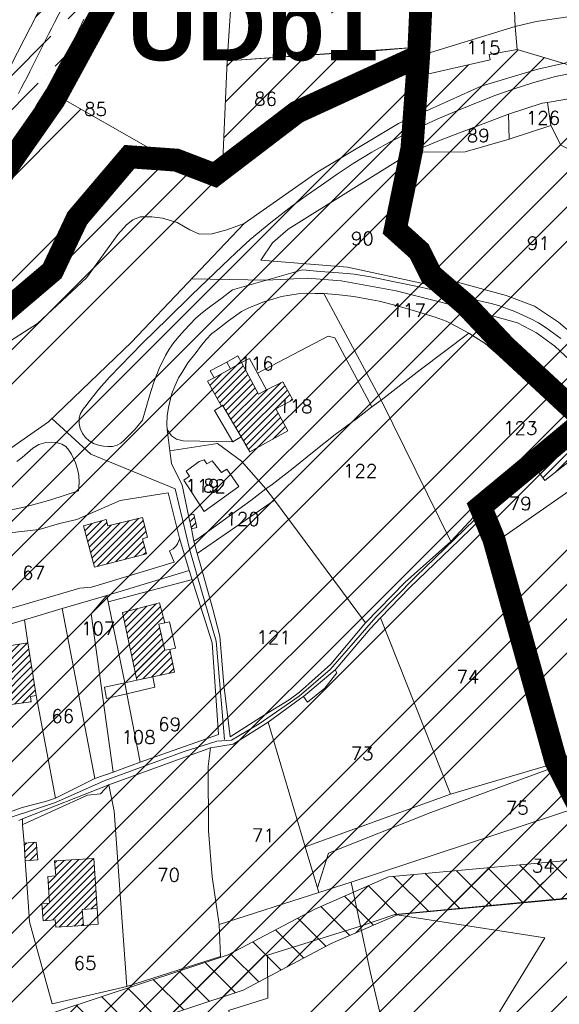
# Model space of a CAD drawing. Header units: metres. Extents: x 578835 to 593571, y 248557 to 255108.
# Tile 112 of 251: x 582943 to 583084, y 252566 to 252823. Entities that reach past the tile are written whole.
import ezdxf

# ---------------------------------------------------------------- set-up
doc = ezdxf.new("R2010")
doc.units = ezdxf.units.M
doc.linetypes.add('CACHEX2', pattern=[0.75, 0.5, -0.25])
doc.linetypes.add('SOLID_LINE', pattern=[0])
for name, color, linetype, lineweight in [('Cad-BATIMENT_BATI_LEGER13', 7, 'SOLID_LINE', 0), ('Cad-BATIMENT_BATI_PRIVE12', 7, 'SOLID_LINE', 0), ('Cad-BATIMENT_BATI_PRIVE12_HACH', 7, 'SOLID_LINE', 0), ('Cad-HYDROGRAPHI_COURS_D_EAU28', 5, 'SOLID_LINE', 0), ('Cad-PARCELLAIRE_PARCELLE1', 250, 'SOLID_LINE', 0), ('Cad-PARCELLAIRE_PARCELLE1_', 250, 'SOLID_LINE', 0), ('Cad-RESEAU_ROUT_AXE_DE_VOIE26', 255, 'SOLID_LINE', 0), ('Cad-RESEAU_ROUT_LIMITE_DE_VOIE_P23', 8, 'SOLID_LINE', 0), ('Cad-TOPONYMIE_NUMERO_DE_PARCELL182', 250, 'SOLID_LINE', 0), ('ER', 192, 'Continuous', 18), ('PLU', 7, 'CACHEX2', 5), ('PPRI global - contour', 152, 'Continuous', 5), ('PPRI global - hachures', 152, 'Continuous', 5), ('PPRIF - contour', 10, 'Continuous', 9)]:
    doc.layers.add(name, color=color, linetype=linetype, lineweight=lineweight)
doc.layers.add('PLU nom', color=7, linetype='Continuous')
doc.styles.get("Standard").update_dxf_attribs({"font": 'arialbd_0.ttf', "height": 50})
doc.styles.add('TEXTSTYLE_45_11', font='txt.shx', dxfattribs={"oblique": 50})

msp = doc.modelspace()

# ---------------------------------------------------------------- hatches: boundary and pattern name
at = {"layer": 'Cad-BATIMENT_BATI_PRIVE12_HACH', "ltscale": 0.4}
h = msp.add_hatch(dxfattribs=at)
h.set_pattern_fill('ANSI31', color=256, scale=0.4, style=0)
h.paths.add_polyline_path([(582998.09, 252731.91), (582993.75, 252729.55), (582992.02, 252728.63), (582995.69, 252722.13), (582996, 252722.38), (583000.81, 252714.09), (583003.12, 252710.15), (583013.04, 252715.67), (583009.93, 252721.42), (583014.35, 252723.8), (583011.73, 252728.48), (583007.45, 252726.34), (583005.4, 252725.28), (583000.92, 252733.49)])
h = msp.add_hatch(dxfattribs=at)
h.set_pattern_fill('ANSI31', color=256, scale=0.4, style=0)
h.paths.add_polyline_path([(583089.51, 252709.89), (583086.37, 252714.98), (583084.98, 252713.97), (583085.02, 252713.41), (583076.87, 252707.39), (583080.23, 252702.65)])
h = msp.add_hatch(dxfattribs=at)
h.set_pattern_fill('ANSI31', color=256, scale=0.4, style=0)
h.paths.add_polyline_path([(582975.05, 252692.99), (582965.99, 252690.78), (582965.54, 252692.42), (582959.57, 252690.81), (582962.44, 252680.01), (582976.08, 252683.49), (582975.02, 252687.41), (582976.38, 252687.86)])
h = msp.add_hatch(dxfattribs=at)
h.set_pattern_fill('ANSI31', color=256, scale=0.4, style=0)
h.paths.add_polyline_path([(582988.49, 252693.89), (582987.03, 252693.54), (582987.82, 252690.03), (582989.27, 252690.38)])
h = msp.add_hatch(dxfattribs=at)
h.set_pattern_fill('ANSI31', color=256, scale=0.4, style=0)
h.paths.add_polyline_path([(582977.7, 252651.3), (582983.44, 252652.55), (582982.21, 252658.48), (582980.91, 252658.25), (582979.35, 252665.03), (582980.89, 252665.39), (582979.46, 252670.61), (582969.78, 252668.14), (582973.57, 252650.4)])
h = msp.add_hatch(dxfattribs=at)
h.set_pattern_fill('ANSI31', color=256, scale=0.4, style=0)
h.paths.add_polyline_path([(582945.06, 252660.17), (582932.85, 252658.26), (582934.91, 252644.49), (582936.38, 252644.73), (582936.56, 252643.52), (582945.93, 252644.75), (582945.73, 252646.18), (582947.19, 252646.41)])
h = msp.add_hatch(dxfattribs=at)
h.set_pattern_fill('ANSI31', color=256, scale=0.4, style=0)
h.paths.add_polyline_path([(582947.27, 252608.08), (582944.07, 252607.81), (582944.38, 252603.15), (582947.65, 252603.42)])
h = msp.add_hatch(dxfattribs=at)
h.set_pattern_fill('ANSI31', color=256, scale=0.4, style=0)
h.paths.add_polyline_path([(582963.14, 252590.67), (582962.3, 252603.75), (582952.04, 252603.12), (582952.37, 252599.25), (582950.32, 252599.08), (582950.73, 252592.09), (582948.68, 252592.03), (582949.06, 252587.49), (582952.17, 252587.75), (582952.33, 252585.76), (582959.63, 252586.25), (582959.28, 252590.46)])
at = {"layer": 'ER', "ltscale": 0.4}
h = msp.add_hatch(dxfattribs=at)
h.set_pattern_fill('ANSI37', color=256, scale=2, style=0)
h.paths.add_polyline_path([(583120.38, 252605.1), (583096.66, 252604.2), (583039.38, 252598.94), (583020.07, 252590.5), (582997.43, 252578.52), (582952.4, 252563.61), (582923.18, 252549.73), (582905.3, 252542.07), (582891.25, 252537.01), (582847.02, 252524.95), (582804.45, 252512.58), (582796.37, 252509.55), (582796.73, 252492.88), (582796.94, 252473.67), (582807.01, 252474.67), (582806.73, 252493.04), (582806.52, 252502.68), (582807.6, 252503.09), (582849.73, 252515.32), (582894.26, 252527.47), (582908.96, 252532.76), (582927.3, 252540.61), (582956.13, 252554.31), (583001.36, 252569.29), (583024.42, 252581.49), (583041.91, 252589.13), (583097.3, 252594.22), (583119, 252595.04), (583166.45, 252579.8), (583170.27, 252578.57), (583168.82, 252589.54)])
at = {"layer": 'PPRI global - hachures', "ltscale": 0.4}
h = msp.add_hatch(dxfattribs=at)
h.set_pattern_fill('ANSI36', color=256, scale=2, style=0)
h.paths.add_polyline_path([(583105.19, 252924.83), (583093.12, 252910.44), (583073.42, 252900.42), (583053.22, 252889.69), (583028.95, 252885.65), (583010.42, 252876.32), (582989.36, 252860.7), (582970.85, 252838.29), (582949.67, 252799.93), (582927.83, 252768.4), (582916.5, 252752.22), (582901.94, 252726.35), (582878.48, 252716.64), (582828.32, 252702.09), (582776.55, 252691.58), (582755.08, 252697.1), (582724.34, 252715.7), (582694.41, 252733.49), (582657.2, 252735.91), (582587.62, 252737.53), (582535.85, 252736.72), (582501.87, 252736.72), (582481.65, 252724.59), (582445.24, 252709.23), (582411.27, 252695.48), (582367.58, 252682.54), (582331.18, 252688.2), (582316.62, 252692.25), (582315.81, 252696.29), (582359.49, 252692.25), (582391.85, 252697.91), (582474.37, 252731.87), (582496.21, 252744), (582528.57, 252747.23), (582649.92, 252748.04), (582696.03, 252745.62), (582730.81, 252726.21), (582768.03, 252706.8), (582791.49, 252705.18), (582850.54, 252720.55), (582889.37, 252731.87), (582907.98, 252753.7), (582920.11, 252777.96), (582935.49, 252801.41), (582950.86, 252831.33), (582963.8, 252864.49), (582980.62, 252882.59), (583002.28, 252893.15), (583026.09, 252898.45), (583048.59, 252913.73), (583078.92, 252922.39), (583094.63, 252927.53), (583101.94, 252929.43)])
at = {"layer": 'PPRIF - contour', "lineweight": 15}
h = msp.add_hatch(dxfattribs=at)
h.set_pattern_fill('ANSI34', color=30, scale=2, style=0)
h.paths.add_polyline_path([(583168.56, 249236.59), (583178.02, 249273.37), (583184.15, 249314.36), (583186.86, 249348.54), (583183.82, 249412.65), (583188.31, 249497.75), (583209.56, 249638.59), (583209.57, 249654.16), (583202.87, 249764.69), (583181.22, 249772.54), (583212.18, 249841.81), (583235.33, 249974.64), (583193.51, 249985.09), (583186.04, 250045.54), (583188.28, 250067.18), (583195.8, 250078.07), (583245.78, 250078.37), (583251.01, 250132.85), (583194.25, 250138.82), (583209.94, 250168.32), (583209.19, 250188.47), (583208.21, 250203.8), (583217.43, 250267.61), (583213.64, 250277.41), (583256.98, 250284.74), (583262.34, 250350.34), (583266.18, 250436.39), (583274.5, 250436.7), (583214.43, 250499.33), (583184.56, 250537.39), (583218.91, 250547.09), (583241.07, 250552.07), (583269.68, 250547.09), (583271.18, 250569.48), (583274.91, 250580.67), (583286.48, 250597.77), (583293.66, 250716.62), (583278.73, 250731.44), (583193.67, 250750.25), (583156.78, 250759.28), (583135.71, 250831.5), (583141.39, 250856.49), (583145.69, 250864.01), (583161.1, 250891.6), (583169.34, 250905.21), (583172.57, 250920.26), (583171.49, 250936.38), (583169.31, 250950.6), (583181.85, 251003.26), (583206.95, 251084.03), (583216.62, 251114.12), (583232.39, 251161.77), (583245.29, 251209.41), (583234.54, 251210.94), (583234.1, 251288.09), (583244.66, 251288.39), (583237.9, 251328.73), (583229.54, 251356.01), (583200.13, 251357.42), (583190.46, 251371.39), (583189.74, 251379.63), (583190.1, 251406.14), (583244.22, 251415.82), (583256.04, 251419.04), (583270.74, 251430.86), (583295.47, 251440.89), (583325.21, 251451.64), (583340.94, 251464.43), (583366, 251457.91), (583398.59, 251444.88), (583422.15, 251436.37), (583417.63, 251462.92), (583418.14, 251495.99), (583409.11, 251546.1), (583400.09, 251585.18), (583359.99, 251579.17), (583344.95, 251609.23), (583333.92, 251624.76), (583325.9, 251633.28), (583319.39, 251648.31), (583296.33, 251649.31), (583292.32, 251666.85), (583282.01, 251764.42), (583240.65, 251790.03), (583212.78, 251805.76), (583221.32, 251831.82), (583251.44, 251830.48), (583273.02, 251828.23), (583262.67, 251903.93), (583199.69, 251895.44), (583192.95, 251945.32), (583256.33, 251954.31), (583243.74, 252050.47), (583214.52, 252068.27), (583208.68, 252073.66), (583201.93, 252137.92), (583178.11, 252135.22), (583183.95, 252176.12), (583226.69, 252181.65), (583216.8, 252253.1), (583210.96, 252307.92), (583193.36, 252422.33), (583178.97, 252519.84), (583167.73, 252607.66), (583178.52, 252614.4), (583188.29, 252625.39), (583184.93, 252642.05), (583192.13, 252639.75), (583210.89, 252641.9), (583205.05, 252676.95), (583200.1, 252708.47), (583205.05, 252708.02), (583194.96, 252797.38), (583191.02, 252799.28), (583173.51, 252800.6), (583168.08, 252797.59), (583165.67, 252793.82), (583165.69, 252787.69), (583073.05, 252815.41), (583065.66, 252814.13), (583065.94, 252812.7), (583046.85, 252808.33), (583047.04, 252816.04), (582997.15, 252812.42), (582995.86, 252782.45), (582980.16, 252787.72), (582949.89, 252804.92), (582947.27, 252800.69), (582935.19, 252777.61), (582924.38, 252768.8), (582917.32, 252760.63), (582910.91, 252748.5), (582903.76, 252736.42), (582880, 252724.86), (582817.58, 252706.15), (582782.59, 252696.37), (582747.69, 252696.56), (582653.19, 252726.32), (582583.51, 252736.7), (582547.53, 252745.89), (582391.95, 252693.83), (582342.71, 252696.56), (582258, 252701.11), (582228.89, 252730.03), (582194.3, 252754.65), (582137.15, 252749.12), (582028.37, 252701.22), (581997.03, 252701.83), (581923.09, 252643.99), (581895.44, 252653.82), (581782.97, 252699.88), (581749.17, 252724.45), (581694.48, 252730.59), (581626.87, 252779.73), (581623.69, 252832.13), (581568.99, 252867.14), (581549.94, 252902.76), (581520.9, 252875.84), (581488.95, 252861.1), (581415.1, 252871.66), (581333.97, 252861.22), (581285.87, 252845.9), (581226.26, 252859.41), (581213.27, 252848.96), (581176.79, 252829.19), (581135.62, 252832.26), (581093.83, 252851.3), (581026.18, 252865.71), (580894.22, 252859.98), (580764.18, 252821.75), (580666.25, 252837.89), (580606.97, 252807.31), (580553.37, 252825.96), (580518.38, 252831.19), (580426.24, 252844.58), (580314.78, 252864.48), (580232.54, 252861.61), (580193.34, 252877.86), (579737.68, 252731.06), (579339.29, 252594.91), (579467.34, 252529.95), (579492.26, 252526.53), (579537.88, 252506.87), (579628.29, 252501.98), (579673.34, 252488.27), (579756.55, 252421.24), (579801.62, 252412.32), (579849.52, 252376.66), (579890.09, 252373.24), (579954.11, 252362.98), (580003.08, 252331.22), (580020.69, 252319.86), (580037.79, 252307.65), (580048.55, 252295.44), (580067.12, 252269.55), (580095.49, 252178.46), (580127.66, 252086.63), (580157.22, 252011.67), (580209.32, 251928.46), (580208.41, 251858.24), (580196.24, 251818.11), (580206.29, 251790.3), (580227.07, 251716.54), (580274.53, 251673.98), (580324.82, 251599.61), (580345.2, 251567.99), (580352.27, 251548.44), (580380.56, 251474.57), (580498.13, 251465.11), (580632.34, 251425.65), (580688.87, 251403.81), (580903, 251328.66), (581057.22, 251304.45), (581128.89, 251277.45), (581306.24, 251176.53), (581363.6, 251156.15), (581418.4, 251079.72), (581465.72, 250967.17), (581546.02, 250830.88), (581604.72, 250760.44), (581621.29, 250710.76), (581635.31, 250677.64), (581677.37, 250643.25), (581761.5, 250538.8), (581878.03, 250481.58), (581978.36, 250416.05), (582083.64, 250336.15), (582132.06, 250252.96), (582193.12, 250147.32), (582211.34, 250118.18), (582217.79, 250080.35), (582244.22, 249930.09), (582252.92, 249788.8), (582279.87, 249720.73), (582264.14, 249693.23), (582229.1, 249576.98), (582243.69, 249504.21), (582236.53, 249458.37), (582233.12, 249417.21), (582207.89, 249404.14), (582210.7, 249314.66), (582282.52, 249136.36), (582365.79, 249069.63), (582329.51, 248868.66), (582370.33, 248802.93), (582389.99, 248830.88), (582435.35, 248829.37), (582475.81, 248930.64), (582488.18, 248933.83), (582505.04, 248934.94), (582536.56, 248931.03), (582545.58, 248873.46), (582547.73, 248837.81), (582559.27, 248733.3), (582660.26, 248731.96), (582707.75, 248722.61), (582711.09, 248844.25), (582713.77, 248853.61), (582730.11, 248933.31), (582770.57, 249048.63), (582781.22, 249070.77), (582782.86, 249074.05), (582786.69, 249073.51), (582794.34, 249066.4), (582795.98, 249060.39), (582802, 249037.44), (582837.54, 249029.24), (582847.92, 249019.4), (582859.41, 249022.68), (582870.89, 249021.59), (582882.91, 249029.79), (582897.68, 249024.87), (582894.41, 249004.61), (582898.78, 248991.5), (582903.16, 248984.94), (582914.71, 248986.01), (582980.86, 249040.12), (583036.72, 249107.47), (583089.79, 249152.85), (583096.96, 249144.66), (583169.29, 249123.72), (583150.9, 249178.85), (583158.77, 249200.15)])

# ---------------------------------------------------------------- linework, layer by layer
at = {"layer": 'Cad-BATIMENT_BATI_LEGER13'}
for points in [[(582998.09, 252731.91), (583000.92, 252733.49), (582999.95, 252735.3), (582997.12, 252733.62), (582998.09, 252731.91), (582998.09, 252731.91)], [(582998.09, 252731.91), (583000.92, 252733.49), (582999.95, 252735.3), (582997.12, 252733.62), (582998.09, 252731.91), (582998.09, 252731.91)], [(582998.09, 252731.91), (582997.12, 252733.62), (582992.7, 252731.35), (582993.75, 252729.55), (582998.09, 252731.91), (582998.09, 252731.91)], [(582998.09, 252731.91), (582997.12, 252733.62), (582992.7, 252731.35), (582993.75, 252729.55), (582998.09, 252731.91), (582998.09, 252731.91)], [(583007.45, 252726.34), (583002.98, 252734.55), (583000.92, 252733.49), (583005.4, 252725.28), (583007.45, 252726.34), (583007.45, 252726.34)], [(583007.45, 252726.34), (583002.98, 252734.55), (583000.92, 252733.49), (583005.4, 252725.28), (583007.45, 252726.34), (583007.45, 252726.34)], [(582999.8, 252713.44), (583000.81, 252714.09), (582996, 252722.38), (582995.69, 252722.13), (582993.89, 252720.97), (582998.62, 252712.79), (582999.8, 252713.44), (582999.8, 252713.44)], [(582999.8, 252713.44), (583000.81, 252714.09), (582996, 252722.38), (582995.69, 252722.13), (582993.89, 252720.97), (582998.62, 252712.79), (582999.8, 252713.44), (582999.8, 252713.44)], [(582982.1, 252665.71), (582980.89, 252665.39), (582979.35, 252665.03), (582980.91, 252658.25), (582982.21, 252658.48), (582983.67, 252658.81), (582982.1, 252665.71), (582982.1, 252665.71)], [(582982.1, 252665.71), (582980.89, 252665.39), (582979.35, 252665.03), (582980.91, 252658.25), (582982.21, 252658.48), (582983.67, 252658.81), (582982.1, 252665.71), (582982.1, 252665.71)], [(583025.43, 252653.16), (583017.11, 252646.12), (583018.23, 252644.64), (583022.69, 252648.36), (583025.83, 252652.3), (583025.43, 252653.16), (583025.43, 252653.16)], [(583025.43, 252653.16), (583017.11, 252646.12), (583018.23, 252644.64), (583022.69, 252648.36), (583025.83, 252652.3), (583025.43, 252653.16), (583025.43, 252653.16)], [(582970.98, 252646.84), (582978.26, 252648.56), (582977.7, 252651.3), (582973.57, 252650.4), (582970.42, 252649.68), (582970.98, 252646.84), (582970.98, 252646.84)], [(582970.98, 252646.84), (582978.26, 252648.56), (582977.7, 252651.3), (582973.57, 252650.4), (582970.42, 252649.68), (582970.98, 252646.84), (582970.98, 252646.84)], [(582970.98, 252646.84), (582970.42, 252649.68), (582965.06, 252648.57), (582965.64, 252645.61), (582970.98, 252646.84), (582970.98, 252646.84)], [(582970.98, 252646.84), (582970.42, 252649.68), (582965.06, 252648.57), (582965.64, 252645.61), (582970.98, 252646.84), (582970.98, 252646.84)], [(582963.4, 252586.56), (582963.14, 252590.67), (582959.28, 252590.46), (582959.63, 252586.25), (582963.4, 252586.56), (582963.4, 252586.56)], [(582963.4, 252586.56), (582963.14, 252590.67), (582959.28, 252590.46), (582959.63, 252586.25), (582963.4, 252586.56), (582963.4, 252586.56)]]:
    msp.add_lwpolyline(points, close=True, dxfattribs=at)
at = {"layer": 'Cad-BATIMENT_BATI_PRIVE12'}
for points in [[(582998.09, 252731.91), (582993.75, 252729.55), (582992.02, 252728.63), (582995.69, 252722.13), (582996, 252722.38), (583000.81, 252714.09), (583003.12, 252710.15), (583013.04, 252715.67), (583009.93, 252721.42), (583014.35, 252723.8), (583011.73, 252728.48), (583007.45, 252726.34), (583005.4, 252725.28), (583000.92, 252733.49), (582998.09, 252731.91), (582998.09, 252731.91)], [(583089.51, 252709.89), (583086.37, 252714.98), (583084.98, 252713.97), (583085.02, 252713.41), (583076.87, 252707.39), (583080.23, 252702.65), (583089.51, 252709.89), (583089.51, 252709.89)], [(582975.05, 252692.99), (582965.99, 252690.78), (582965.54, 252692.42), (582959.57, 252690.81), (582962.44, 252680.01), (582976.08, 252683.49), (582975.02, 252687.41), (582976.38, 252687.86), (582975.05, 252692.99), (582975.05, 252692.99)], [(582988.49, 252693.89), (582987.03, 252693.54), (582987.82, 252690.03), (582989.27, 252690.38), (582988.49, 252693.89), (582988.49, 252693.89)], [(582977.7, 252651.3), (582983.44, 252652.55), (582982.21, 252658.48), (582980.91, 252658.25), (582979.35, 252665.03), (582980.89, 252665.39), (582979.46, 252670.61), (582969.78, 252668.14), (582973.57, 252650.4), (582977.7, 252651.3), (582977.7, 252651.3)], [(582945.06, 252660.17), (582932.85, 252658.26), (582934.91, 252644.49), (582936.38, 252644.73), (582936.56, 252643.52), (582945.93, 252644.75), (582945.73, 252646.18), (582947.19, 252646.41), (582945.06, 252660.17), (582945.06, 252660.17)], [(582947.27, 252608.08), (582944.07, 252607.81), (582944.38, 252603.15), (582947.65, 252603.42), (582947.27, 252608.08), (582947.27, 252608.08)], [(582963.14, 252590.67), (582962.3, 252603.75), (582952.04, 252603.12), (582952.37, 252599.25), (582950.32, 252599.08), (582950.73, 252592.09), (582948.68, 252592.03), (582949.06, 252587.49), (582952.17, 252587.75), (582952.33, 252585.76), (582959.63, 252586.25), (582959.28, 252590.46), (582963.14, 252590.67), (582963.14, 252590.67)]]:
    msp.add_lwpolyline(points, close=True, dxfattribs=at)
at = {"layer": 'Cad-HYDROGRAPHI_COURS_D_EAU28'}
for points in [[(582954.32, 252826.81), (582952.05, 252822.49), (582951.34, 252821.09), (582950.56, 252819.58), (582949.85, 252818.18), (582948.66, 252815.74), (582947.37, 252813.29), (582946.46, 252811.43), (582945.61, 252809.69), (582944.83, 252808.18), (582944.12, 252806.78), (582943.34, 252805.27), (582942.64, 252803.87)], [(582935.19, 252777.61), (582947.27, 252800.69), (582949.89, 252804.92), (582953.52, 252811.69), (582955.68, 252815.54), (582957.76, 252819.29), (582959.72, 252823.36)]]:
    msp.add_lwpolyline(points, dxfattribs=at)
at = {"layer": 'Cad-PARCELLAIRE_PARCELLE1'}
for points in [[(583047, 252813.57), (583072.47, 252821.39), (583069.89, 252881.92), (583061.25, 252891.79), (583034.63, 252889.68), (583033.7, 252888.04), (583034.82, 252881.56), (583049.29, 252841.41), (583047.04, 252816.04), (583047, 252813.57), (583047, 252813.57)], [(583009.04, 252875.4), (583012.51, 252876.24), (583015.89, 252877.3), (583019.25, 252878.48), (583021.89, 252879.47), (583024.42, 252880.69), (583026.86, 252882.01), (583028.51, 252883.04), (583030.06, 252884.17), (583031.53, 252885.41), (583032.73, 252886.74), (583033.7, 252888.04), (583034.82, 252881.56), (583049.29, 252841.41), (583047.04, 252816.04), (583036.73, 252815.17), (583016.15, 252813.79), (582997.15, 252812.42), (582998.47, 252832.15), (583010.12, 252864.45), (583002.84, 252867.63), (583005.11, 252873.06), (583009.04, 252875.4), (583009.04, 252875.4)], [(583072.47, 252821.39), (583069.89, 252881.92), (583106.83, 252880.76), (583105.28, 252871.71), (583102.77, 252845.54), (583102.86, 252842.31), (583102.55, 252835.27), (583102.8, 252826.37), (583077.97, 252822.74), (583072.47, 252821.39), (583072.47, 252821.39)], [(583047, 252813.57), (583072.47, 252821.39), (583073.05, 252815.41), (583065.66, 252814.13), (583065.94, 252812.7), (583046.85, 252808.33), (583047, 252813.57), (583047, 252813.57)], [(582995.86, 252782.45), (583003.2, 252789.3), (583015.41, 252799.02), (583028.12, 252806.65), (583033.22, 252808.74), (583047, 252813.57), (583047.04, 252816.04), (583036.73, 252815.17), (583016.15, 252813.79), (582997.15, 252812.42), (582995.86, 252782.45), (582995.86, 252782.45)], [(583080.97, 252801.58), (583087.38, 252802.68), (583089.68, 252802.75), (583090.89, 252802.19), (583092.56, 252800.88), (583094.35, 252799.24), (583100.33, 252800.63), (583109.87, 252799.86), (583121.5, 252797.72), (583128.19, 252795.6), (583107.31, 252790.97), (583090.65, 252787.24), (583084.45, 252790.39), (583081.8, 252795.52), (583081.8, 252795.52), (583080.97, 252801.58), (583080.97, 252801.58)], [(583080.97, 252801.58), (583081.8, 252795.52), (583070.97, 252791.94), (583070.75, 252798.5), (583079.58, 252801.36), (583080.97, 252801.58), (583080.97, 252801.58)], [(583070.75, 252798.5), (583053.18, 252791.79), (583045.37, 252788.58), (583059.46, 252788.65), (583070.97, 252791.94), (583070.75, 252798.5), (583070.75, 252798.5)], [(583045.37, 252788.58), (583041.15, 252768.05), (583047.53, 252761.79), (583050.65, 252755.91), (583048.83, 252754.09), (583028.68, 252758.44), (583006.02, 252760.33), (583009.03, 252764.82), (583013.1, 252768.39), (583045.37, 252788.58), (583045.37, 252788.58)], [(583035.02, 252721.95), (583025.36, 252739.99), (583023.59, 252740.4), (583005.11, 252730.72), (583007.45, 252726.34), (583011.73, 252728.48), (583014.35, 252723.8), (583009.93, 252721.42), (583013.04, 252715.67), (583003.12, 252710.15), (583000.81, 252714.09), (582998.62, 252712.79), (582985.65, 252713.04), (582983.97, 252713.46), (582982.66, 252714.36), (582982.01, 252715.19), (582981.52, 252716.04), (582981.41, 252717.37), (582981.48, 252719.6), (582981.8, 252721.75), (582982.35, 252724.03), (582982.73, 252725.4), (582983.47, 252727.35), (582984.44, 252729.55), (582985.32, 252730.85), (582986.92, 252733.44), (582989.08, 252736.18), (582990.19, 252737.72), (582991.69, 252739.52), (582993.21, 252741.09), (582994.37, 252741.97), (582997.54, 252744.46), (583000.97, 252746.86), (583003.02, 252747.94), (583004.85, 252748.64), (583006.93, 252749.48), (583009.1, 252750.11), (583011.36, 252750.75), (583013.55, 252751.15), (583015.75, 252751.45), (583017.96, 252751.63), (583020.18, 252751.59), (583022.42, 252751.56), (583037.43, 252723.71), (583035.02, 252721.95), (583035.02, 252721.95)], [(583060.36, 252741.23), (583055.87, 252743.65), (583054.5, 252744.32), (583051.61, 252745.4), (583048.99, 252746.19), (583047.04, 252746.81), (583041.05, 252748.54), (583036.92, 252749.53), (583034.08, 252750.08), (583030.31, 252750.76), (583026.48, 252751.23), (583024.57, 252751.4), (583022.42, 252751.56), (583037.43, 252723.71), (583047.65, 252731.59), (583060.36, 252741.23), (583060.36, 252741.23)], [(582982.16, 252710.41), (582981.52, 252716.04), (582982.01, 252715.19), (582982.66, 252714.36), (582983.97, 252713.46), (582985.65, 252713.04), (582998.62, 252712.79), (583000.81, 252714.09), (583003.12, 252710.15), (583013.04, 252715.67), (583009.93, 252721.42), (583014.35, 252723.8), (583011.73, 252728.48), (583007.45, 252726.34), (583005.11, 252730.72), (583023.59, 252740.4), (583025.36, 252739.99), (583035.02, 252721.95), (583035.02, 252721.95), (583031, 252718.83), (583025.4, 252714.69), (583019.92, 252710.33), (583014.44, 252705.86), (583008.94, 252701.61), (583007.31, 252700.47), (583000.93, 252707.74), (582994.69, 252712.35), (582982.16, 252710.41), (582982.16, 252710.41)], [(583055.68, 252686.66), (583064.16, 252695.74), (583072.25, 252703.43), (583076.87, 252707.39), (583085.02, 252713.41), (583084.98, 252713.97), (583086.37, 252714.98), (583086.99, 252715.48), (583088.63, 252716.5), (583073.7, 252730.53), (583064.63, 252738.47), (583060.36, 252741.23), (583047.65, 252731.59), (583037.43, 252723.71), (583055.68, 252686.66), (583055.68, 252686.66)], [(583033.39, 252665.42), (583009.53, 252697.54), (583007.31, 252700.47), (583008.94, 252701.61), (583014.44, 252705.86), (583019.92, 252710.33), (583025.4, 252714.69), (583031, 252718.83), (583035.02, 252721.95), (583035.02, 252721.95), (583037.43, 252723.71), (583055.68, 252686.66), (583043.71, 252676.09), (583033.39, 252665.42), (583033.39, 252665.42)], [(583088.63, 252716.5), (583096.53, 252706.8), (583067, 252686.27), (583064.73, 252693.78), (583064.16, 252695.74), (583072.25, 252703.43), (583076.87, 252707.39), (583085.02, 252713.41), (583084.98, 252713.97), (583086.37, 252714.98), (583086.99, 252715.48), (583088.63, 252716.5), (583088.63, 252716.5)], [(582991.15, 252694.55), (583000.25, 252701.11), (582997.07, 252705.64), (582995.66, 252704.74), (582993.27, 252707.77), (582991.84, 252706.98), (582991.18, 252708.04), (582989.89, 252707.6), (582986.48, 252705.09), (582987.33, 252703.82), (582985.86, 252702.7), (582991.15, 252694.55), (582991.15, 252694.55)], [(582991.15, 252694.55), (583000.25, 252701.11), (582997.07, 252705.64), (582995.66, 252704.74), (582993.27, 252707.77), (582991.84, 252706.98), (582991.18, 252708.04), (582989.89, 252707.6), (582986.48, 252705.09), (582987.33, 252703.82), (582985.86, 252702.7), (582991.15, 252694.55), (582991.15, 252694.55)], [(583119.97, 252684.79), (583103.61, 252657.45), (583103.04, 252656.4), (583101.07, 252646.42), (583098.51, 252633.61), (583083.66, 252628.92), (583067, 252686.27), (583096.53, 252706.8), (583119.97, 252684.79), (583119.97, 252684.79)], [(582936.82, 252664.05), (582931.88, 252687.82), (582936.43, 252688.54), (582948.02, 252689.84), (582953.34, 252691.4), (582957.87, 252692.44), (582969.23, 252697.41), (582981.75, 252699.45), (582984.73, 252687.55), (582987.24, 252679.07), (582965.7, 252672.59), (582954.04, 252669.16), (582944.14, 252666.22), (582936.82, 252664.05), (582936.82, 252664.05)], [(583009.53, 252697.54), (582989.34, 252683.59), (582988.43, 252686.75), (582989.52, 252687.4), (583003.36, 252697.46), (583007.31, 252700.47), (583009.53, 252697.54), (583009.53, 252697.54)], [(583033.39, 252665.42), (583024.31, 252654.62), (583016.11, 252647.25), (583013.39, 252645.24), (583006.88, 252641.24), (582997.96, 252635.6), (582996.34, 252649.17), (582995.27, 252661.9), (582993.45, 252669), (582990.5, 252679.67), (582989.34, 252683.59), (583009.53, 252697.54), (583033.39, 252665.42), (583033.39, 252665.42)], [(583064.73, 252693.78), (583067, 252686.27), (583083.66, 252628.92), (583055.59, 252620.56), (583037.32, 252666.75), (583044.98, 252674.63), (583057.87, 252687.08), (583064.73, 252693.78), (583064.73, 252693.78)], [(582987.24, 252679.07), (582965.7, 252672.59), (582970.42, 252649.68), (582970.98, 252646.84), (582974.45, 252628.96), (582994.95, 252636.24), (582993.27, 252660.17), (582987.24, 252679.07), (582987.24, 252679.07)], [(582954.04, 252669.16), (582965.7, 252672.59), (582961.65, 252667.79), (582967.33, 252626.35), (582962.61, 252624.73), (582954.04, 252669.16), (582954.04, 252669.16)], [(582974.45, 252628.96), (582967.33, 252626.35), (582961.65, 252667.79), (582965.7, 252672.59), (582970.42, 252649.68), (582970.98, 252646.84), (582974.45, 252628.96), (582974.45, 252628.96)], [(582952.32, 252619.53), (582962.61, 252624.73), (582954.04, 252669.16), (582944.14, 252666.22), (582945.06, 252660.17), (582947.19, 252646.41), (582952.32, 252619.53), (582952.32, 252619.53)], [(582952.32, 252619.53), (582949.68, 252618.64), (582943.54, 252617.13), (582934.27, 252613.67), (582931.7, 252612.8), (582928.46, 252661.57), (582936.82, 252664.05), (582944.14, 252666.22), (582945.06, 252660.17), (582947.19, 252646.41), (582952.32, 252619.53), (582952.32, 252619.53)], [(583007.87, 252639.43), (583017.59, 252606.8), (583055.59, 252620.56), (583037.32, 252666.75), (583034.59, 252663.84), (583025.58, 252653.29), (583025.43, 252653.16), (583017.11, 252646.12), (583016.33, 252645.6), (583007.87, 252639.43), (583007.87, 252639.43)], [(582992.85, 252632.71), (582998.78, 252633.66), (583007.87, 252639.43), (583017.59, 252606.8), (583021.14, 252594.84), (582995.13, 252586.54), (582993.27, 252598.98), (582992.26, 252611.04), (582992.17, 252627.87), (582992.85, 252632.71), (582992.85, 252632.71)], [(583089.65, 252617.39), (583029.65, 252597.55), (583021.14, 252594.84), (583017.59, 252606.8), (583055.59, 252620.56), (583083.66, 252628.92), (583098.51, 252633.61), (583099.88, 252634.06), (583106.31, 252636.05), (583107.05, 252633.1), (583107.69, 252630.25), (583113.93, 252631.67), (583120.39, 252633.22), (583120.98, 252631.15), (583121.94, 252627.54), (583089.65, 252617.39), (583089.65, 252617.39)], [(582966.2, 252623.03), (582992.85, 252632.71), (582992.17, 252627.87), (582992.26, 252611.04), (582993.27, 252598.98), (582995.13, 252586.54), (582995.42, 252578.1), (582970.93, 252570.25), (582967.61, 252616.12), (582966.2, 252623.03), (582966.2, 252623.03)], [(582943.63, 252614.13), (582943.67, 252612.57), (582944.07, 252607.81), (582944.38, 252603.15), (582945.11, 252592.4), (582945.46, 252587.19), (582951.37, 252565.72), (582970.93, 252570.25), (582967.61, 252616.12), (582966.2, 252623.03), (582943.63, 252614.13), (582943.63, 252614.13)], [(583137.36, 252576.89), (583117.1, 252590.69), (583117.23, 252593.04), (583113.93, 252596), (583110.96, 252596.09), (583090.02, 252610.95), (583089.65, 252617.39), (583029.65, 252597.55), (583032.09, 252586.05), (583040.99, 252589.14), (583096.99, 252594.47), (583133.61, 252568.66), (583137.36, 252576.89), (583137.36, 252576.89)], [(583133.61, 252568.66), (583124.58, 252549.4), (583106.56, 252513.45), (583096.2, 252515.15), (583068.6, 252519.88), (583046.35, 252523.82), (583045.71, 252526.55), (583080.24, 252583.04), (583040.99, 252589.14), (583096.99, 252594.47), (583133.61, 252568.66), (583133.61, 252568.66)], [(583040.99, 252589.14), (583032.09, 252586.05), (583034.57, 252574.22), (583039.14, 252554.98), (583039.43, 252553.45), (583044.15, 252533.44), (583045.71, 252526.55), (583080.24, 252583.04), (583040.99, 252589.14), (583040.99, 252589.14)], [(583045.71, 252526.55), (583046.35, 252523.82), (583015.43, 252529.93), (583007.6, 252544.77), (582997.5, 252564), (583007.79, 252567.19), (583007.76, 252578.45), (583032.09, 252586.05), (583034.57, 252574.22), (583039.14, 252554.98), (583039.43, 252553.45), (583044.15, 252533.44), (583045.71, 252526.55), (583045.71, 252526.55)]]:
    msp.add_lwpolyline(points, close=True, dxfattribs=at)
for points in [[(582998.47, 252832.15), (582997.15, 252812.42), (582995.86, 252782.45), (582993.94, 252782.62), (582992.11, 252782.92), (582989.57, 252783.7), (582987.09, 252784.84), (582985.45, 252785.71), (582983.9, 252786.47), (582982.11, 252787.21), (582980.16, 252787.72), (582978.74, 252788.04), (582977.24, 252788.14), (582975.77, 252788.13), (582974.29, 252788), (582972.82, 252787.77), (582971.62, 252787.34), (582970.52, 252786.8), (582969.44, 252785.93), (582968.61, 252784.97), (582967.7, 252784), (582965.57, 252781.93), (582963.61, 252779.76), (582961.98, 252777.51), (582960.51, 252775.26), (582959.2, 252773.26), (582957.97, 252771.26), (582957.07, 252769.18), (582956.26, 252767.1), (582954.36, 252763.05), (582953.53, 252761.2), (582952.61, 252759.45), (582951.45, 252757.45), (582950.12, 252755.67), (582948.46, 252753.86), (582946.7, 252752.15), (582944.72, 252750.32), (582942.72, 252748.59)], [(582935.19, 252777.61), (582947.27, 252800.69), (582949.89, 252804.92), (582953.52, 252811.69), (582955.68, 252815.54), (582957.76, 252819.29), (582959.72, 252823.36)], [(583090.24, 252738.71), (583083.87, 252744.08), (583077.58, 252748.24), (583070.17, 252751.08), (583055.16, 252755.18), (583050.65, 252755.91), (583047.53, 252761.79), (583041.15, 252768.05), (583045.37, 252788.58), (583059.46, 252788.65), (583070.97, 252791.94), (583081.8, 252795.52), (583081.8, 252795.52), (583081.8, 252795.52), (583081.8, 252795.52), (583084.45, 252790.39)], [(582997.5, 252564), (583007.79, 252567.19), (583007.76, 252578.45), (583032.09, 252586.05), (583032.09, 252586.05), (583032.09, 252586.05), (583029.65, 252597.55), (583021.14, 252594.84), (582995.13, 252586.54), (582995.42, 252578.1), (582970.93, 252570.25), (582951.37, 252565.72), (582945.46, 252587.19), (582945.11, 252592.4), (582944.38, 252603.15), (582944.07, 252607.81), (582943.67, 252612.57), (582943.63, 252614.13), (582942.67, 252613.71)]]:
    msp.add_lwpolyline(points, dxfattribs=at)
at = {"layer": 'Cad-PARCELLAIRE_PARCELLE1_'}
msp.add_lwpolyline([(582982.16, 252710.41), (582982.61, 252707.11), (582985.38, 252701.43), (582987.03, 252693.54), (582987.82, 252690.03), (582988.43, 252686.75), (582989.52, 252687.4), (583003.36, 252697.46), (583007.31, 252700.47), (583000.93, 252707.74), (582994.69, 252712.35), (582982.16, 252710.41), (582982.16, 252710.41)], close=True, dxfattribs=at)
at = {"layer": 'Cad-RESEAU_ROUT_AXE_DE_VOIE26'}
for points in [[(583148.86, 252822.21), (583096.63, 252814.36), (583078.39, 252810.27), (583063.63, 252805.81), (583041.96, 252796.02), (583020.88, 252783.39), (583001.61, 252769.91), (582997.08, 252768.23), (582993.22, 252767.17), (582989.96, 252767.08), (582987.39, 252768.23), (582984.06, 252770.12), (582980.27, 252771.25), (582977.47, 252771.63), (582974.45, 252771.62), (582972.48, 252770.88), (582970.89, 252769.58), (582968.61, 252767.02), (582965.88, 252763.23), (582960.43, 252755.66), (582947.56, 252743.77), (582926.79, 252730.5), (582904.44, 252720.35)], [(583001.61, 252769.91), (582972.18, 252738.81), (582950.41, 252717.99), (582931.25, 252704.68)], [(582987.92, 252755.44), (583007.46, 252755.06), (583018.15, 252755.58), (583027, 252754.89), (583041.36, 252752.25), (583061.24, 252747.19), (583073.15, 252743.91), (583078.09, 252741.27), (583082.91, 252737.83), (583091.99, 252729.21), (583110.03, 252711.18), (583115.9, 252707.16), (583121.75, 252704.63), (583129, 252703.26), (583161.96, 252709.75)], [(582987.92, 252755.44), (583007.46, 252755.06), (583018.15, 252755.58), (583027, 252754.89), (583041.36, 252752.25), (583061.24, 252747.19), (583073.15, 252743.91), (583078.09, 252741.27), (583082.91, 252737.83), (583091.99, 252729.21), (583110.03, 252711.18), (583115.9, 252707.16), (583121.75, 252704.63), (583129, 252703.26), (583161.96, 252709.75)], [(582983.56, 252700.44), (582961.55, 252709.51), (582951.29, 252718.85)], [(582996.49, 252634.89), (582994.34, 252660.61), (582987.4, 252684.43), (582983.56, 252700.44)], [(582998.35, 252634.68), (583005.51, 252638.97), (583015.98, 252646.2), (583024.15, 252653.23), (583029.61, 252659.53), (583036.09, 252666.89), (583046.46, 252677.41), (583064.43, 252694.81)], [(582935.07, 252612.74), (582952.26, 252618.39), (582964.99, 252624.12), (582985.93, 252631.77), (582994.5, 252634.5), (582998.35, 252634.68)], [(582935.07, 252612.74), (582952.26, 252618.39), (582964.99, 252624.12), (582985.93, 252631.77), (582994.5, 252634.5), (582998.35, 252634.68)]]:
    msp.add_lwpolyline(points, dxfattribs=at)
at = {"layer": 'Cad-RESEAU_ROUT_LIMITE_DE_VOIE_P23'}
msp.add_line((582966.04, 252670.91), (582988.15, 252676.76), dxfattribs=at)
for points in [[(583084.44, 252739.78), (583082.56, 252741.24), (583080.63, 252742.62), (583078.62, 252743.88), (583076.61, 252744.97), (583072.42, 252746.83), (583068.12, 252748.4), (583066.22, 252748.96), (583062.36, 252749.82), (583058.48, 252750.64), (583056.58, 252751.1), (583048.98, 252752.94), (583047.37, 252753.3), (583040.94, 252754.66), (583034.64, 252755.9), (583030.42, 252756.6), (583028.64, 252756.81), (583025.07, 252757.08), (583021.49, 252757.35), (583016.91, 252757.79), (582998.61, 252752.57), (582995.86, 252750.4), (582991.61, 252747.28), (582990.24, 252746.18), (582988.93, 252745.02), (582985.98, 252741.98), (582984.59, 252740.39), (582983.26, 252738.72), (582982.05, 252737), (582981.08, 252735.37), (582979.42, 252731.92), (582978.02, 252728.36), (582977.2, 252725.9), (582975.77, 252720.89), (582975.01, 252718.41), (582973.09, 252716.06), (582970.94, 252713.92), (582970.15, 252713.16), (582969.33, 252712.43), (582968.39, 252711.87), (582967.21, 252711.58), (582965.99, 252711.54), (582964.8, 252711.66), (582963.5, 252711.9), (582962.23, 252712.33), (582961.08, 252713), (582960.11, 252713.9), (582959.35, 252714.98), (582958.76, 252716.26), (582958.45, 252717.61), (582958.46, 252719.02), (582958.82, 252720.22), (582959.5, 252721.28), (582960.27, 252722.25), (582961.04, 252723.22), (582963.6, 252726.54), (582966.42, 252729.66), (582969.31, 252732.69), (582975.04, 252738.55), (582981.66, 252745.07), (582987.95, 252751.25), (582995.89, 252758.8), (582999.52, 252762.27), (583003.22, 252765.68), (583008.58, 252770.16), (583014.1, 252774.41), (583017.97, 252777.2), (583021.88, 252779.94), (583025.98, 252782.79), (583030.14, 252785.58), (583035.01, 252788.55), (583039.98, 252791.35), (583046.05, 252794.41), (583052.24, 252797.24), (583057.7, 252799.57), (583063.22, 252801.79), (583067.44, 252803.42), (583071.7, 252804.97), (583077.35, 252806.76), (583083.08, 252808.32), (583087.72, 252809.33)], [(582939.89, 252694.79), (582943.63, 252695.57), (582947.34, 252696.55), (582951.04, 252697.62), (582958.29, 252699.92), (582958.48, 252702.17), (582958.39, 252703.93), (582958.06, 252705.64), (582957.49, 252707.3), (582957.02, 252708.44), (582956.48, 252709.55), (582955.81, 252710.6), (582954.96, 252711.52), (582953.9, 252712.2), (582952.53, 252712.6), (582951.13, 252712.67), (582949.72, 252712.56), (582947.94, 252712.03), (582946.37, 252711.09), (582944.93, 252709.91), (582943.57, 252708.68), (582942.13, 252707.59)], [(582889.98, 252656.75), (582891.73, 252657.33), (582892.97, 252653.77), (582899.48, 252656.14), (582903.55, 252657.75), (582928.76, 252665.05), (582932.21, 252667.25), (582936.01, 252667.86), (582958.63, 252674.45), (582961.69, 252674.78), (582983.29, 252681.26), (582982.13, 252684.26), (582983.09, 252684.81), (582983.87, 252685.59), (582984.19, 252686.08), (582984.65, 252687.15), (582984.76, 252687.5)], [(583020.79, 252596.06), (583023.64, 252605.12), (583050.41, 252615.82), (583069.21, 252622.66), (583083.19, 252627.81)], [(582966.33, 252623.12), (582964.08, 252620.64), (582960.66, 252620.31), (582943.7, 252612.62)]]:
    msp.add_lwpolyline(points, dxfattribs=at)
at = {"layer": 'ER'}
msp.add_lwpolyline([(582927.3, 252540.61), (582956.13, 252554.31), (583001.36, 252569.29), (583024.42, 252581.49), (583041.91, 252589.13), (583097.3, 252594.22), (583119, 252595.04), (583166.45, 252579.8), (583170.27, 252578.57), (583168.82, 252589.54), (583120.38, 252605.1), (583096.66, 252604.2), (583039.38, 252598.94), (583020.07, 252590.5), (582997.43, 252578.52), (582952.4, 252563.61), (582923.18, 252549.73)], dxfattribs=at)
at = {"layer": 'PLU', "color": 7, "ltscale": 2, "const_width": 6}
for points in [[(583185.51, 252525.38), (583159.44, 252532.67), (583156.65, 252564.95), (583115.72, 252592.5), (583117.11, 252594.45), (583110.71, 252596.39), (583090.38, 252611.14), (583089.27, 252617.26), (583083.1, 252629.35), (583066.95, 252687.23), (583063.44, 252695.8), (583090.69, 252718.42), (583069.86, 252737.72), (583059.56, 252748.64), (583050.51, 252756.45), (583047.38, 252762.69), (583041.14, 252768.3), (583045.51, 252789.52), (583047.25, 252813.65), (583048.63, 252843.96), (583036.46, 252876.1), (583033.33, 252888.89), (583031.14, 252901.49)], [(582750.55, 252672.26), (582796.22, 252674.89), (582834.38, 252684.6), (582863.58, 252697.72), (582874.01, 252705.31), (582885.17, 252713.42), (582891.75, 252718.14), (582902.13, 252734), (582932.56, 252774.53), (582951.92, 252802.24), (582972.01, 252839.08), (582989.46, 252860.33), (583004.51, 252871.08), (583009.04, 252875.4), (583034.08, 252885.81)], [(583047.25, 252813.65), (583015.41, 252799.02), (582993.94, 252782.62), (582983.9, 252786.47), (582971.62, 252787.34), (582957.97, 252771.26), (582951.45, 252757.45), (582918.74, 252729.65), (582891.75, 252718.14)]]:
    msp.add_lwpolyline(points, dxfattribs=at)
at = {"layer": 'PPRI global - contour'}
for points in [[(582970.85, 252838.29), (582949.67, 252799.93), (582927.83, 252768.4), (582916.5, 252752.22), (582901.94, 252726.35), (582878.48, 252716.64), (582828.32, 252702.09), (582776.55, 252691.58), (582755.08, 252697.1), (582724.34, 252715.7), (582694.41, 252733.49)], [(582696.03, 252745.62), (582730.81, 252726.21), (582768.03, 252706.8), (582791.49, 252705.18), (582850.54, 252720.55), (582889.37, 252731.87), (582907.98, 252753.7), (582920.11, 252777.96), (582935.49, 252801.41), (582950.86, 252831.33)]]:
    msp.add_lwpolyline(points, dxfattribs=at).dxf.unprotected_set("ltscale", 0)
at = {"layer": 'PPRIF - contour', "flags": 128}
msp.add_lwpolyline([(583165.69, 252787.69), (583073.05, 252815.41), (583065.66, 252814.13), (583065.94, 252812.7), (583046.85, 252808.33), (583047.04, 252816.04), (582997.15, 252812.42), (582997.15, 252812.42), (582995.86, 252782.45), (582980.16, 252787.72), (582980.16, 252787.72), (582980.16, 252787.72), (582980.16, 252787.72), (582980.16, 252787.72), (582980.16, 252787.72), (582980.16, 252787.72), (582949.89, 252804.92), (582947.27, 252800.69), (582935.19, 252777.61)], dxfattribs=at)

# ---------------------------------------------------------------- texts
at = {"layer": 'Cad-TOPONYMIE_NUMERO_DE_PARCELL182', "style": 'TEXTSTYLE_45_11'}
for s, p in [('115', (583059.68, 252814.19)), ('86', (583004.22, 252800.75)), ('85', (582959.77, 252798.05)), ('126', (583075.26, 252795.81)), ('89', (583059.83, 252791.18)), ('90', (583029.52, 252764.24)), ('91', (583075.56, 252763.01)), ('117', (583040.11, 252745.46)), ('116', (583000.35, 252731.55)), ('118', (583010.55, 252720.36)), ('123', (583069.34, 252714.67)), ('122', (583027.46, 252703.48)), ('119', (582986.2, 252699.54)), ('82', (582990.86, 252699.49)), ('79', (583070.82, 252694.89)), ('120', (582996.69, 252690.89)), ('67', (582943.55, 252676.77)), ('107', (582958.91, 252662.21)), ('121', (583004.83, 252659.91)), ('74', (583057.13, 252649.56)), ('66', (582951.17, 252639.28)), ('69', (582979.12, 252637.15)), ('108', (582969.51, 252633.78)), ('73', (583029.46, 252629.53)), ('75', (583070.04, 252615.3)), ('71', (583003.63, 252608.09)), ('70', (582978.86, 252597.77)), ('34', (583076.83, 252600.15)), ('65', (582957.01, 252574.66))]:
    msp.add_text(s, height=3.491, rotation=359.5887, dxfattribs=at).set_placement(p)
at = {"layer": 'PLU nom', "insert": (583003.9, 252830.57), "char_height": 18, "width": 195.3422, "attachment_point": 2}
msp.add_mtext('UDb1', dxfattribs=at)

doc.saveas('drawing.dxf')
